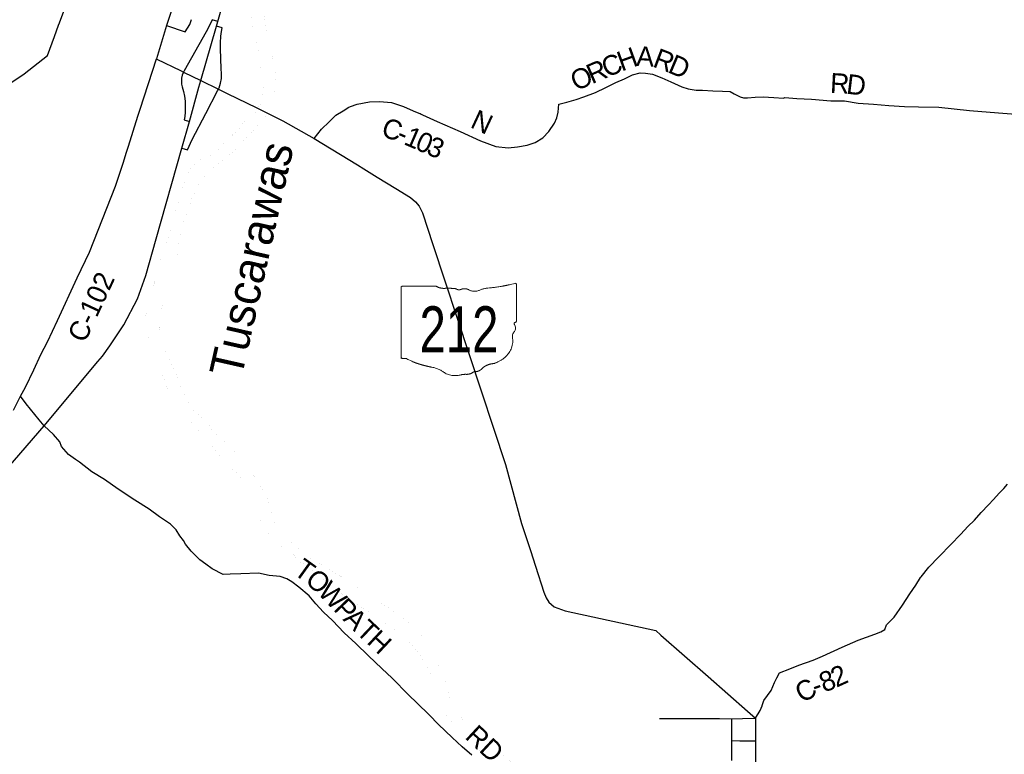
# Model space of a CAD drawing. Header units: feet. Extents: x 2045852 to 2423567, y 671180 to 1091522.
# Tile 95 of 101: x 2256612 to 2271494, y 954545 to 965654. Entities that reach past the tile are written whole.
import ezdxf
from ezdxf.enums import TextEntityAlignment as Align

# ---------------------------------------------------------------- set-up
doc = ezdxf.new("R2010")
doc.units = ezdxf.units.FT
doc.header["$MEASUREMENT"] = 0
doc.linetypes.add('stream', pattern=[1.4, 0.7, -0.1, 0.1, -0.1, 0.1, -0.1, 0.1, -0.1])
for name, color, linetype in [('GM_X_City_Street', 7, 'Continuous'), ('GM_X_County_Road', 3, 'Continuous'), ('GM_X_County_Road_Text', 3, 'Continuous'), ('GM_X_Interchange_Ramps', 1, 'Continuous'), ('GM_X_Interstate_Route', 1, 'Continuous'), ('GM_X_Major_River', 5, 'stream'), ('GM_X_Major_River_Text', 5, 'Continuous'), ('GM_X_State_Location', 7, 'Continuous'), ('GM_X_State_Route', 1, 'Continuous'), ('GM_X_State_Shield', 7, 'Continuous')]:
    doc.layers.add(name, color=color, linetype=linetype)
doc.styles.add('Style-font30', font='font30.shx')
doc.styles.add('Style-font31', font='font31.shx')

# ---------------------------------------------------------------- blocks, each defined once
blk = doc.blocks.new('M1-H5_3')
at = {"layer": 'GM_X_State_Shield', "color": 7, "linetype": 'Continuous', "lineweight": 13}
blk.add_rational_spline([(889, 90), (889, 366), (889, 642), (889, 642), (889, 643), (893, 663), (868, 660), (668, 605), (457, 588), (381, 580), (315, 549), (240, 521), (173, 560), (112, 595), (47, 566), (7, 549), (-22, 577), (-110, 589), (-199, 583), (-269, 581), (-324, 616), (-324, 616), (-324, 616), (-579, 616), (-834, 616), (-834, 616), (-834, 616), (-854, 614), (-851, 598), (-851, 598), (-851, 598), (-851, 70), (-851, -459), (-851, -459), (-851, -459), (-853, -474), (-835, -477), (-817, -477), (-799, -475), (-764, -473), (-747, -497), (-576, -575), (-384, -610), (-281, -631), (-203, -689), (-95, -759), (39, -728), (85, -714), (134, -717), (195, -718), (237, -683), (257, -669), (280, -677), (334, -668), (367, -632), (435, -561), (548, -554), (886, -443), (829, -154), (821, -106), (863, -70), (888, -16), (859, 37), (840, 63), (876, 72), (892, 76), (889, 90), (889, 90), (889, 90), (889, 90), (889, 90)], [1, 1, 1, 1, 1, 0.602679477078, 1, 0.993510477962, 1, 0.97918266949, 1, 0.861753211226, 1, 0.844914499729, 1, 0.780919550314, 1, 0.992003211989, 1, 0.94119849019, 1, 1, 1, 1, 1, 1, 1, 0.707106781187, 1, 1, 1, 1, 1, 1, 1, 0.729277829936, 1, 0.993307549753, 1, 0.85024490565, 1, 0.989290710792, 1, 0.968903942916, 1, 0.884615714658, 1, 0.975313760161, 1, 0.917850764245, 1, 0.834383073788, 1, 0.938481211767, 1, 0.912928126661, 1, 0.784359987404, 1, 0.905853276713, 1, 0.928432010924, 1, 0.626651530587, 1, 0.776429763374, 1, 1, 1, 1, 1], degree=2, knots=[0, 0, 0, 0.028571, 0.028571, 0.057143, 0.057143, 0.085714, 0.085714, 0.114286, 0.114286, 0.142857, 0.142857, 0.171429, 0.171429, 0.2, 0.2, 0.228571, 0.228571, 0.257143, 0.257143, 0.285714, 0.285714, 0.314286, 0.314286, 0.342857, 0.342857, 0.371429, 0.371429, 0.4, 0.4, 0.428571, 0.428571, 0.457143, 0.457143, 0.485714, 0.485714, 0.514286, 0.514286, 0.542857, 0.542857, 0.571429, 0.571429, 0.6, 0.6, 0.628571, 0.628571, 0.657143, 0.657143, 0.685714, 0.685714, 0.714286, 0.714286, 0.742857, 0.742857, 0.771429, 0.771429, 0.8, 0.8, 0.828571, 0.828571, 0.857143, 0.857143, 0.885714, 0.885714, 0.914286, 0.914286, 0.942857, 0.942857, 0.971429, 0.971429, 1, 1, 1], dxfattribs=at)
at = {"layer": 'GM_X_State_Shield', "color": 7, "linetype": 'Continuous', "lineweight": 13, "style": 'Style-font30', "width": 0.767998}
blk.add_attdef('M1-H5_3_14436', text='', height=696, dxfattribs=at).set_placement((21, -384), align=Align.CENTER)

msp = doc.modelspace()

# ---------------------------------------------------------------- linework, layer by layer
at = {"layer": 'GM_X_City_Street', "flags": 128}
for points in [[(2257213, 965608), (2257310, 965862), (2257389, 966071), (2257451, 966230), (2257539, 966461), (2257636, 966698), (2257680, 966812), (2257707, 966894)], [(2258832, 965566), (2259116, 965471)], [(2259116, 965471), (2259182, 965583), (2259209, 965657)], [(2258400, 964197), (2258433, 964299), (2258679, 965063)], [(2258255, 963739), (2258400, 964197)], [(2267734, 955094), (2267805, 955206), (2267833, 955279)], [(2266285, 955086), (2266444, 955088), (2266716, 955088), (2266962, 955088), (2267010, 955088)], [(2267010, 955088), (2267012, 955088), (2267190, 955086), (2267376, 955080), (2267536, 955085), (2267734, 955094)], [(2267374, 954452), (2267374, 954453), (2267374, 954547), (2267375, 954754), (2267375, 954870), (2267376, 955080)], [(2267375, 954754), (2267499, 954750), (2267605, 954747), (2267733, 954749)]]:
    msp.add_lwpolyline(points, dxfattribs=at)
at = {"layer": 'GM_X_County_Road', "flags": 128}
for points in [[(2256288, 964574), (2256680, 964836), (2257033, 965112), (2257137, 965399), (2257199, 965570), (2257213, 965608)], [(2262663, 964233), (2262679, 964227), (2262699, 964217), (2262921, 964113), (2263271, 963964), (2263577, 963824), (2263811, 963736), (2263995, 963714), (2264134, 963730), (2264282, 963755), (2264402, 963796), (2264517, 963868), (2264611, 963963), (2264696, 964090), (2264729, 964170), (2264750, 964257), (2264761, 964379), (2264881, 964406), (2265021, 964446), (2265141, 964489), (2265315, 964553), (2265471, 964631), (2265623, 964702), (2265753, 964762), (2265876, 964819), (2265988, 964850), (2266071, 964843), (2266177, 964830), (2266320, 964775), (2266455, 964714), (2266620, 964640), (2266715, 964608), (2266835, 964589), (2266933, 964586), (2267090, 964578), (2267234, 964573), (2267349, 964566), (2267409, 964533), (2267502, 964486), (2267552, 964474), (2267614, 964473), (2267727, 964484), (2267851, 964489), (2268011, 964476), (2268156, 964468), (2268176, 964478), (2268357, 964460), (2268581, 964450), (2268870, 964429), (2269081, 964425), (2269286, 964394), (2269516, 964375), (2269749, 964359), (2269986, 964341), (2270197, 964337)], [(2261065, 963859), (2261173, 964001), (2261288, 964107), (2261390, 964209), (2261501, 964274), (2261587, 964331), (2261612, 964340), (2261711, 964378), (2261899, 964414), (2262053, 964416), (2262230, 964403), (2262413, 964339), (2262562, 964274), (2262646, 964240), (2262663, 964233)], [(2270197, 964337), (2270503, 964330), (2270968, 964283), (2271405, 964247), (2271858, 964210)], [(2256627, 959962), (2256700, 960095), (2256828, 960361), (2256932, 960589), (2257033, 960785), (2257184, 961104), (2257483, 961751), (2257666, 962140), (2258063, 963139), (2258179, 963499), (2258223, 963637)], [(2258223, 963637), (2258255, 963739)], [(2256521, 959750), (2256627, 959962)], [(2257457, 959003), (2257349, 959077), (2257244, 959202), (2257219, 959268), (2257122, 959383), (2256983, 959514), (2256906, 959602), (2256711, 959844), (2256627, 959962)], [(2263446, 954530), (2263300, 954659), (2263149, 954799), (2262940, 954994), (2262799, 955140), (2262620, 955317), (2262491, 955444), (2262244, 955695), (2262088, 955844), (2261884, 956036), (2261695, 956220), (2261519, 956381), (2261339, 956567), (2261206, 956694), (2261086, 956821), (2260987, 956942), (2260831, 957075), (2260724, 957154), (2260649, 957199), (2260547, 957234), (2260383, 957248), (2260222, 957284), (2259956, 957275), (2259796, 957269), (2259690, 957266), (2259523, 957349), (2259424, 957418), (2259333, 957487), (2259203, 957616), (2259120, 957725), (2259087, 957779), (2259034, 957850), (2258978, 957939), (2258893, 958023), (2258728, 958138), (2258570, 958250), (2258354, 958387), (2258102, 958555), (2257892, 958701), (2257705, 958819), (2257517, 958962), (2257457, 959003), (2257457, 959003)], [(2270825, 957863), (2270828, 957865), (2270835, 957873), (2270943, 957990), (2271042, 958085), (2271145, 958202), (2271254, 958318), (2271332, 958399), (2271415, 958492), (2271485, 958567), (2271542, 958631)], [(2267833, 955279), (2267833, 955281), (2267862, 955357), (2267970, 955512), (2268023, 955633), (2268058, 955704), (2268097, 955776), (2268253, 955840), (2268388, 955894), (2268607, 955970), (2268747, 956028), (2269045, 956164), (2269284, 956269), (2269537, 956360), (2269627, 956399), (2269689, 956431), (2269716, 956502), (2269829, 956621), (2269953, 956801), (2270067, 956971), (2270156, 957104), (2270226, 957217), (2270237, 957230), (2270355, 957375), (2270507, 957529), (2270693, 957723), (2270825, 957863)]]:
    msp.add_lwpolyline(points, dxfattribs=at)
at = {"layer": 'GM_X_Interchange_Ramps', "flags": 128}
for points in [[(2259607, 965627), (2259521, 965654), (2259482, 965566), (2259433, 965469), (2259100, 964883), (2259089, 964862)], [(2259616, 964604), (2259625, 964624), (2259646, 964693), (2259661, 964763), (2259665, 964833), (2259659, 964916), (2259647, 965215), (2259647, 965305), (2259654, 965406), (2259661, 965476), (2259672, 965531), (2259587, 965556)], [(2259089, 964862), (2259084, 964851), (2259068, 964814), (2259059, 964770), (2259058, 964723), (2259059, 964680), (2259070, 964638), (2259089, 964567), (2259102, 964500), (2259113, 964420), (2259115, 964330), (2259113, 964258), (2259106, 964189), (2259099, 964142), (2259177, 964117)], [(2259063, 963711), (2259147, 963685), (2259221, 963841), (2259425, 964234), (2259603, 964580), (2259616, 964604)]]:
    msp.add_lwpolyline(points, dxfattribs=at)
at = {"layer": 'GM_X_Interstate_Route', "flags": 128}
for points in [[(2259349, 964735), (2259587, 965556), (2259607, 965627), (2260025, 967093)], [(2259321, 964632), (2259349, 964735)], [(2252177, 953912), (2253519, 955501), (2255507, 957810), (2256983, 959514), (2257791, 960487), (2257864, 960568), (2257977, 960723), (2258187, 961040), (2258391, 961432), (2258518, 961785), (2258675, 962339), (2259063, 963711), (2259177, 964117), (2259321, 964632)]]:
    msp.add_lwpolyline(points, dxfattribs=at)
at = {"layer": 'GM_X_Major_River', "ltscale": 0.333, "const_width": 0.18, "flags": 128}
for points in [[(2260581, 968262), (2260559, 968210), (2260536, 968159), (2260508, 968103), (2260470, 968029), (2260443, 967969), (2260409, 967898), (2260393, 967842), (2260368, 967774), (2260348, 967722), (2260330, 967668), (2260311, 967614), (2260289, 967549), (2260279, 967495), (2260262, 967425), (2260240, 967357), (2260216, 967285), (2260199, 967213), (2260191, 967162), (2260163, 967092), (2260150, 967028), (2260136, 966966), (2260116, 966902), (2260095, 966846), (2260073, 966775), (2260059, 966721), (2260054, 966653), (2260054, 966589), (2260070, 966517), (2260081, 966465), (2260103, 966399), (2260129, 966337), (2260148, 966267), (2260152, 966217), (2260146, 966149), (2260145, 966073), (2260139, 966021), (2260133, 965955), (2260128, 965881), (2260120, 965781), (2260119, 965731), (2260123, 965659), (2260129, 965590), (2260132, 965538), (2260138, 965468), (2260162, 965394), (2260189, 965327), (2260203, 965261), (2260219, 965205), (2260228, 965153), (2260238, 965099), (2260242, 965035), (2260247, 964969), (2260255, 964917), (2260272, 964780), (2260278, 964724), (2260290, 964662), (2260295, 964594), (2260287, 964524), (2260277, 964458), (2260260, 964394), (2260214, 964314), (2260168, 964251), (2260121, 964201), (2260053, 964143)], [(2260354, 964226), (2260398, 964297), (2260422, 964349), (2260445, 964417), (2260459, 964485), (2260467, 964555), (2260476, 964623), (2260478, 964698), (2260484, 964752), (2260481, 964804), (2260479, 964854), (2260471, 964920), (2260456, 965000), (2260438, 965074), (2260424, 965132), (2260409, 965184), (2260399, 965254), (2260383, 965338), (2260370, 965390), (2260354, 965464), (2260344, 965516), (2260333, 965570), (2260315, 965638), (2260307, 965702), (2260306, 965768), (2260294, 965836), (2260292, 965904), (2260293, 965958), (2260299, 966012), (2260301, 966076), (2260306, 966140), (2260308, 966218), (2260294, 966290), (2260289, 966340), (2260287, 966390), (2260293, 966460), (2260296, 966532), (2260298, 966606), (2260307, 966693), (2260315, 966753), (2260327, 966831), (2260340, 966903), (2260356, 966969), (2260366, 967019), (2260379, 967079), (2260393, 967132), (2260411, 967206), (2260430, 967264), (2260454, 967334), (2260474, 967404), (2260485, 967458), (2260497, 967524), (2260509, 967589), (2260524, 967659), (2260542, 967717), (2260566, 967785), (2260593, 967853), (2260623, 967922), (2260655, 967988), (2260688, 968044), (2260728, 968112), (2260767, 968185), (2260823, 968285)], [(2260583, 957874), (2260534, 957921), (2260487, 957985), (2260467, 958039), (2260447, 958111), (2260398, 958243), (2260380, 958311), (2260367, 958379), (2260345, 958451), (2260309, 958519), (2260270, 958574), (2260232, 958636), (2260192, 958702), (2260156, 958754), (2260101, 958824), (2260039, 958885), (2259987, 958947), (2259934, 959019), (2259886, 959091), (2259836, 959153), (2259775, 959216), (2259701, 959276), (2259641, 959336), (2259572, 959395), (2259518, 959455), (2259470, 959521), (2259413, 959585), (2259347, 959646), (2259295, 959692), (2259231, 959758), (2259182, 959839), (2259150, 959915), (2259105, 959983), (2259069, 960057), (2259037, 960125), (2259010, 960189), (2258990, 960251), (2258966, 960313), (2258937, 960385), (2258907, 960451), (2258877, 960520), (2258842, 960586), (2258810, 960664), (2258794, 960716), (2258759, 960784), (2258739, 960852), (2258723, 960904), (2258720, 960982), (2258722, 961056), (2258725, 961120), (2258735, 961172), (2258749, 961242), (2258760, 961307), (2258776, 961375), (2258790, 961437), (2258807, 961503), (2258819, 961553), (2258837, 961619), (2258858, 961683), (2258872, 961736), (2258896, 961802), (2258925, 961874), (2258955, 961950), (2258977, 962014), (2258994, 962081), (2259006, 962155), (2259010, 962207), (2259013, 962271), (2259023, 962335), (2259037, 962403), (2259054, 962457), (2259076, 962532), (2259094, 962600), (2259113, 962660), (2259131, 962710), (2259161, 962778), (2259176, 962832), (2259200, 962901), (2259222, 962969), (2259255, 963037), (2259277, 963093), (2259299, 963143), (2259332, 963200), (2259384, 963262), (2259456, 963330), (2259505, 963381), (2259567, 963445), (2259621, 963480), (2259688, 963538), (2259750, 963592), (2259814, 963637), (2259877, 963693), (2259929, 963742), (2259983, 963812), (2260062, 963882), (2260130, 963959), (2260172, 964013), (2260237, 964080), (2260299, 964146), (2260354, 964226)], [(2260053, 964143), (2259991, 964088), (2259946, 964022), (2259896, 963966), (2259834, 963913), (2259767, 963847), (2259635, 963722), (2259574, 963653), (2259510, 963613), (2259436, 963583), (2259376, 963558), (2259315, 963522), (2259245, 963461), (2259195, 963393), (2259154, 963321), (2259126, 963253), (2259098, 963186), (2259075, 963122), (2259053, 963052), (2259039, 963000), (2259028, 962934), (2259012, 962865), (2258981, 962791), (2258961, 962727), (2258939, 962661), (2258924, 962597), (2258904, 962529), (2258886, 962458), (2258867, 962384), (2258841, 962312), (2258820, 962242), (2258802, 962192), (2258782, 962133), (2258760, 962069), (2258739, 962001), (2258723, 961945), (2258711, 961895), (2258692, 961827), (2258676, 961775), (2258656, 961704), (2258635, 961620), (2258617, 961570), (2258595, 961508), (2258582, 961430), (2258564, 961357), (2258553, 961303), (2258535, 961237), (2258515, 961167), (2258502, 961115), (2258500, 961063), (2258518, 960997), (2258539, 960929), (2258561, 960859), (2258581, 960793), (2258612, 960721), (2258634, 960641), (2258670, 960577), (2258697, 960511), (2258717, 960441), (2258731, 960387), (2258748, 960334), (2258772, 960278), (2258794, 960224), (2258817, 960158), (2258839, 960088), (2258865, 960022), (2258894, 959952), (2258916, 959900), (2258960, 959832), (2259013, 959776), (2259075, 959725), (2259133, 959659), (2259187, 959591), (2259242, 959534), (2259300, 959464), (2259354, 959402), (2259411, 959340), (2259473, 959275), (2259519, 959205), (2259568, 959139), (2259624, 959073), (2259678, 959006), (2259733, 958944), (2259799, 958890), (2259865, 958828), (2259920, 958767), (2259974, 958693), (2260024, 958629), (2260063, 958561), (2260103, 958493), (2260137, 958430), (2260162, 958368), (2260184, 958302), (2260208, 958238), (2260237, 958172), (2260253, 958098), (2260275, 958034), (2260314, 957968), (2260342, 957908), (2260380, 957866)], [(2260380, 957866), (2260471, 957774), (2260524, 957719), (2260601, 957669), (2260671, 957624), (2260744, 957569), (2260793, 957504), (2260864, 957449), (2260927, 957410), (2260979, 957373), (2261050, 957321), (2261100, 957288), (2261167, 957227), (2261230, 957170), (2261281, 957131), (2261344, 957080), (2261411, 957025), (2261486, 956964), (2261552, 956918), (2261607, 956880), (2261657, 956847), (2261728, 956799), (2261809, 956748), (2261869, 956711), (2261936, 956670), (2262003, 956624), (2262068, 956575), (2262138, 956522), (2262207, 956479), (2262278, 956434), (2262346, 956390), (2262413, 956331), (2262482, 956268), (2262540, 956197), (2262595, 956130), (2262654, 956061), (2262697, 955998), (2262742, 955924), (2262785, 955847), (2262808, 955796), (2262831, 955732), (2262853, 955658), (2262882, 955593), (2262909, 955521), (2262930, 955458), (2262945, 955384), (2262961, 955314), (2262972, 955262), (2262999, 955199), (2263052, 955138), (2263119, 955073), (2263160, 955008), (2263217, 954947), (2263266, 954875), (2263331, 954803), (2263382, 954767), (2263452, 954721), (2263505, 954672), (2263569, 954593), (2263625, 954544), (2263694, 954493), (2263759, 954456), (2263811, 954419), (2263882, 954358), (2263945, 954299), (2264012, 954247), (2264071, 954190), (2264132, 954143), (2264199, 954088), (2264268, 954025), (2264332, 953982), (2264395, 953921), (2264462, 953877), (2264522, 953836), (2264591, 953783), (2264658, 953742), (2264721, 953697), (2264773, 953668), (2264848, 953625), (2264904, 953594), (2264957, 953561), (2265029, 953521), (2265098, 953480), (2265152, 953449), (2265217, 953406), (2265273, 953377), (2265340, 953340), (2265390, 953327), (2265466, 953300), (2265533, 953270), (2265609, 953225), (2265670, 953194), (2265674, 953188)], [(2261978, 956915), (2261957, 956955), (2261894, 957002), (2261824, 957036), (2261751, 957059), (2261701, 957080), (2261633, 957119), (2261556, 957166), (2261487, 957222), (2261422, 957265), (2261368, 957294), (2261303, 957335), (2261233, 957378), (2261180, 957407), (2261126, 957438), (2261075, 957463), (2261011, 957504), (2260944, 957563), (2260875, 957612), (2260808, 957674), (2260741, 957721), (2260678, 957776), (2260583, 957874)], [(2265799, 953360), (2265779, 953372), (2265718, 953431), (2265645, 953470), (2265585, 953489), (2265521, 953507), (2265468, 953524), (2265416, 953540), (2265350, 953558), (2265279, 953607), (2265206, 953660), (2265145, 953717), (2265083, 953774), (2265004, 953820), (2264951, 953847), (2264899, 953878), (2264834, 953913), (2264768, 953946), (2264716, 953975), (2264647, 954018), (2264594, 954051), (2264536, 954088), (2264469, 954133), (2264417, 954170), (2264366, 954201), (2264296, 954244), (2264227, 954294), (2264176, 954332), (2264113, 954380), (2264063, 954418), (2264008, 954455), (2263952, 954500), (2263883, 954556), (2263814, 954595), (2263745, 954646), (2263695, 954685), (2263628, 954736), (2263577, 954783), (2263510, 954848), (2263437, 954905), (2263382, 954976), (2263335, 955037), (2263284, 955098), (2263233, 955165), (2263192, 955230), (2263161, 955294), (2263123, 955363), (2263098, 955435), (2263085, 955504), (2263070, 955578), (2263050, 955648), (2263015, 955709), (2262986, 955779), (2262963, 955834), (2262944, 955894), (2262913, 955960), (2262894, 956015), (2262861, 956081), (2262818, 956142), (2262779, 956195), (2262738, 956263), (2262705, 956322), (2262654, 956387), (2262599, 956452), (2262520, 956515), (2262453, 956568), (2262388, 956626), (2262317, 956679), (2262265, 956708), (2262214, 956743), (2262160, 956780), (2262095, 956815), (2262028, 956866), (2261978, 956915)]]:
    msp.add_lwpolyline(points, dxfattribs=at)
at = {"layer": 'GM_X_State_Route', "flags": 128}
for points in [[(2259236, 966858), (2259191, 966709), (2259120, 966474), (2259048, 966233), (2258993, 966049), (2258912, 965809), (2258832, 965566), (2258679, 965063), (2258687, 965059)], [(2258687, 965059), (2259044, 964884)], [(2259044, 964884), (2259089, 964862), (2259349, 964735)], [(2259349, 964735), (2259616, 964604)], [(2259616, 964604), (2259758, 964534)], [(2259758, 964534), (2260185, 964325)], [(2260185, 964325), (2260588, 964127), (2261065, 963859), (2261717, 963460), (2261814, 963401), (2262017, 963274)], [(2262017, 963274), (2262297, 963099), (2262517, 962967), (2262596, 962899), (2262648, 962835), (2262699, 962733), (2262855, 962256), (2263956, 958927), (2264197, 958037), (2264332, 957625), (2264408, 957389), (2264535, 956996), (2264572, 956909), (2264610, 956846), (2264693, 956777), (2264857, 956717), (2266226, 956418), (2266305, 956349), (2267016, 955724), (2267615, 955198)], [(2267615, 955198), (2267615, 955198), (2267734, 955094), (2267733, 954749), (2267732, 954409), (2267731, 954202)]]:
    msp.add_lwpolyline(points, dxfattribs=at)

# ---------------------------------------------------------------- block references
at = {"layer": 'GM_X_State_Shield', "color": 7, "linetype": 'Continuous', "lineweight": 13}
ref = msp.add_blockref('M1-H5_3', (2263231, 961008), dxfattribs=at)
ref.add_attrib('M1-H5_3_27656', '212', dxfattribs={"linetype": 'Continuous', "lineweight": 13, "height": 696.1, "style": 'Style-font30', "width": 0.767998}).set_placement((2263252, 960624), align=Align.CENTER)

# ---------------------------------------------------------------- texts
at = {"layer": 'GM_X_County_Road_Text', "style": 'Style-font30'}
for s, rotation, p in [('H', 19.8312, (2265709, 964869)), ('A', 357.7847, (2265927, 964954)), ('C', 23.2975, (2265487, 964773)), ('R', 339.2713, (2266166, 964949)), ('D', 337.0784, (2266394, 964863)), ('O', 23.3818, (2265019, 964571)), ('R', 23.3876, (2265261, 964676)), ('R', 357.0871, (2268856, 964549)), ('D', 353.0765, (2269096, 964537)), ('N', 335.1424, (2263407, 964032)), ('C', 342.1414, (2262061, 963897)), ('-', 336.865, (2262289, 963824)), ('1', 336.7044, (2262402, 963776)), ('0', 336.6251, (2262571, 963703)), ('3', 336.6324, (2262741, 963629)), ('C-102', 65.0314, (2257597, 960753)), ('T', 324.3268, (2260735, 957281)), ('O', 317.8836, (2260910, 957156)), ('W', 313.8672, (2261102, 956983)), ('P', 313.7434, (2261343, 956732)), ('A', 315.0014, (2261488, 956581)), ('T', 316.5925, (2261681, 956388)), ('H', 316.8478, (2261845, 956233)), ('2', 24.4951, (2268956, 955550)), ('8', 21.8135, (2268771, 955476)), ('C', 29.6035, (2268440, 955314)), ('-', 19.2668, (2268641, 955430)), ('RD', 317.0702, (2263329, 954795))]:
    msp.add_text(s, height=300, rotation=rotation, dxfattribs=at).set_placement(p)
at = {"layer": 'GM_X_Major_River_Text', "style": 'Style-font31'}
msp.add_text('Tuscarawas', height=500.1, rotation=77.2699, dxfattribs=at).set_placement((2260360, 961977), align=Align.CENTER)
at = {"layer": 'GM_X_State_Location', "style": 'Style-font30'}
msp.add_text('212', height=0.0000833, rotation=0, dxfattribs=at).set_placement((2262877, 960934))
for s in ['s', 'r']:
    msp.add_text(s, height=0.0000833, dxfattribs=at).set_placement((2263231, 961008), align=Align.MIDDLE_CENTER)

doc.saveas('drawing.dxf')
